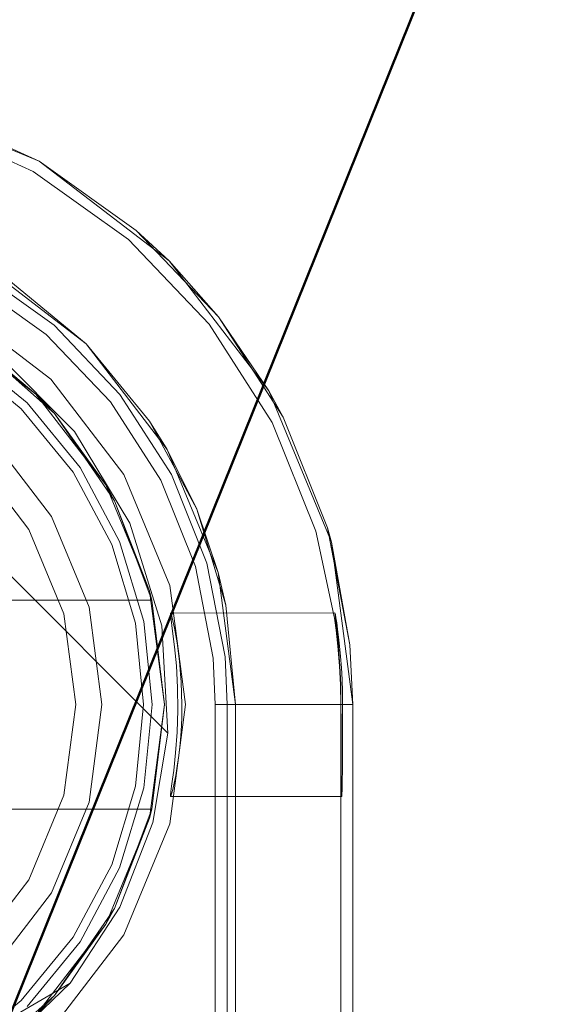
# Model space of a CAD drawing. Extents: x -620 to 300, y 62 to 1112.
# Tile 45 of 235: x -431.549 to -431.418, y 223.4 to 223.635. Entities that reach past the tile are written whole.
import ezdxf

# ---------------------------------------------------------------- set-up
doc = ezdxf.new("R2010")
doc.units = 0
doc.layers.get('0').update_dxf_attribs({"lineweight": 13})
doc.layers.add('ConnectionPoints', color=7, linetype='Continuous', lineweight=50)

# ---------------------------------------------------------------- blocks, each defined once
blk = doc.blocks.new('Blockreferenz-A06CPVJWL0')
at = {"color": 251, "linetype": 'ByBlock', "lineweight": -2, "ltscale": 0.13, "true_color": 0x636363}
for p, q in [((-431.54387, 223.6014), (-431.58004, 223.61638)), ((-431.57075, 223.61052), (-431.54531, 223.5989)), ((-431.5128, 223.57756), (-431.54387, 223.6014)), ((-431.54531, 223.5989), (-431.52252, 223.58268)), ((-431.52252, 223.58268), (-431.50322, 223.56244)), ((-431.62565, 223.57728), (-431.51308, 223.46471)), ((-431.62565, 223.57728), (-431.51308, 223.46471)), ((-431.48896, 223.5465), (-431.5128, 223.57756)), ((-431.56031, 223.57292), (-431.54217, 223.56001)), ((-431.54108, 223.54928), (-431.56387, 223.56676)), ((-431.50322, 223.56244), (-431.4881, 223.53891)), ((-431.54217, 223.56001), (-431.5268, 223.54389)), ((-431.53539, 223.53682), (-431.55354, 223.55497)), ((-431.5236, 223.5265), (-431.54108, 223.54928)), ((-431.47398, 223.51032), (-431.48896, 223.5465)), ((-431.5268, 223.54389), (-431.51477, 223.52516)), ((-431.4881, 223.53891), (-431.47771, 223.51294)), ((-431.52214, 223.51485), (-431.53539, 223.53682)), ((-431.51261, 223.49997), (-431.5236, 223.5265)), ((-431.51477, 223.52516), (-431.50649, 223.50449)), ((-431.51455, 223.49033), (-431.52214, 223.51485)), ((-431.47771, 223.51294), (-431.4732, 223.49213)), ((-431.46887, 223.4715), (-431.47398, 223.51032)), ((-431.50649, 223.50449), (-431.50228, 223.48263)), ((-431.50887, 223.4715), (-431.51261, 223.49997)), ((-431.51238, 223.49339), (-431.51247, 223.49324)), ((-431.51247, 223.49324), (-431.5123, 223.49178)), ((-431.47312, 223.49345), (-431.51238, 223.49339)), ((-431.51238, 223.49339), (-431.51203, 223.49222)), ((-431.5123, 223.49178), (-431.51193, 223.48908)), ((-431.51203, 223.49222), (-431.51148, 223.4898)), ((-431.4732, 223.49213), (-431.47283, 223.48933)), ((-431.47314, 223.49343), (-431.47312, 223.49345)), ((-431.4731, 223.493), (-431.47314, 223.49343)), ((-431.47303, 223.49306), (-431.47312, 223.49345)), ((-431.47301, 223.49216), (-431.4731, 223.493)), ((-431.47289, 223.49226), (-431.47303, 223.49306)), ((-431.47286, 223.49093), (-431.47301, 223.49216)), ((-431.4727, 223.49108), (-431.47289, 223.49226)), ((-431.51308, 223.46471), (-431.51455, 223.49033)), ((-431.51193, 223.48908), (-431.51147, 223.48534)), ((-431.51148, 223.4898), (-431.51085, 223.48629)), ((-431.47268, 223.48935), (-431.47286, 223.49093)), ((-431.47283, 223.48933), (-431.47241, 223.48548)), ((-431.47248, 223.48952), (-431.4727, 223.49108)), ((-431.4723, 223.48549), (-431.47268, 223.48935)), ((-431.47224, 223.48763), (-431.47248, 223.48952)), ((-431.472, 223.48544), (-431.47224, 223.48763)), ((-431.51147, 223.48534), (-431.51104, 223.48076)), ((-431.51085, 223.48629), (-431.51027, 223.48189)), ((-431.47241, 223.48548), (-431.47204, 223.48073)), ((-431.47217, 223.48392), (-431.4723, 223.48549)), ((-431.47177, 223.48299), (-431.472, 223.48544)), ((-431.50228, 223.48263), (-431.50175, 223.4715)), ((-431.47195, 223.48074), (-431.47217, 223.48392)), ((-431.47157, 223.48031), (-431.47177, 223.48299)), ((-431.51104, 223.48076), (-431.51076, 223.47561)), ((-431.51027, 223.48189), (-431.50986, 223.47687)), ((-431.47204, 223.48073), (-431.47182, 223.47624)), ((-431.47175, 223.47624), (-431.47195, 223.48074)), ((-431.47142, 223.47747), (-431.47157, 223.48031)), ((-431.47133, 223.47452), (-431.47142, 223.47747)), ((-431.51076, 223.47561), (-431.5107, 223.47021)), ((-431.50986, 223.47687), (-431.50971, 223.4715)), ((-431.47182, 223.47624), (-431.47175, 223.4715)), ((-431.47168, 223.4715), (-431.47175, 223.47624)), ((-431.47129, 223.4715), (-431.47133, 223.47452)), ((-431.51261, 223.44303), (-431.50887, 223.4715)), ((-431.5107, 223.47021), (-431.51087, 223.46489)), ((-431.50971, 223.4715), (-431.50976, 223.46828)), ((-431.50175, 223.4715), (-431.49898, 223.4715)), ((-431.50175, 223.4715), (-431.50175, 220.1715)), ((-431.49898, 223.4715), (-431.49354, 223.4715)), ((-431.49354, 223.4715), (-431.48837, 223.4715)), ((-431.48837, 223.4715), (-431.48367, 223.4715)), ((-431.48367, 223.4715), (-431.47958, 223.4715)), ((-431.47958, 223.4715), (-431.47624, 223.4715)), ((-431.47624, 223.4715), (-431.47377, 223.4715)), ((-431.47377, 223.4715), (-431.47226, 223.4715)), ((-431.47226, 223.4715), (-431.47175, 223.4715)), ((-431.47175, 223.4715), (-431.47168, 223.4715)), ((-431.47175, 223.4715), (-431.47175, 223.4672)), ((-431.47167, 223.4672), (-431.47168, 223.4715)), ((-431.4713, 223.4672), (-431.47129, 223.4715)), ((-431.47129, 223.4715), (-431.46887, 223.4715)), ((-431.46887, 220.1715), (-431.46887, 223.4715)), ((-431.50976, 223.46828), (-431.50992, 223.46513)), ((-431.47175, 223.4672), (-431.47175, 223.46308)), ((-431.47166, 223.46308), (-431.47167, 223.4672)), ((-431.47131, 223.46308), (-431.4713, 223.4672)), ((-431.51308, 223.46471), (-431.51668, 223.44331)), ((-431.51668, 223.44331), (-431.51308, 223.46471)), ((-431.51308, 223.46471), (-431.51308, 223.46471)), ((-431.51087, 223.46489), (-431.51123, 223.45998)), ((-431.50992, 223.46513), (-431.51016, 223.46212)), ((-431.51016, 223.46212), (-431.51047, 223.45932)), ((-431.47175, 223.46308), (-431.47175, 223.45927)), ((-431.47165, 223.46144), (-431.47166, 223.46308)), ((-431.47164, 223.45927), (-431.47165, 223.46144)), ((-431.47132, 223.45927), (-431.47131, 223.46308)), ((-431.51123, 223.45998), (-431.51169, 223.45575)), ((-431.51047, 223.45932), (-431.51083, 223.45678)), ((-431.47175, 223.45927), (-431.47175, 223.45594)), ((-431.47162, 223.45594), (-431.47164, 223.45927)), ((-431.47135, 223.45594), (-431.47132, 223.45927)), ((-431.51083, 223.45678), (-431.51121, 223.45456)), ((-431.51169, 223.45575), (-431.51196, 223.45367)), ((-431.51121, 223.45456), (-431.51158, 223.4527)), ((-431.47175, 223.45594), (-431.47175, 223.4532)), ((-431.47159, 223.4532), (-431.47162, 223.45594)), ((-431.47138, 223.4532), (-431.47135, 223.45594)), ((-431.5122, 223.45197), (-431.51237, 223.4507)), ((-431.51196, 223.45367), (-431.5122, 223.45197)), ((-431.51158, 223.4527), (-431.51191, 223.45123)), ((-431.47175, 223.4532), (-431.47175, 223.45117)), ((-431.47156, 223.45117), (-431.47159, 223.4532)), ((-431.47141, 223.45117), (-431.47138, 223.4532)), ((-431.51246, 223.44988), (-431.51247, 223.44951)), ((-431.51237, 223.44962), (-431.51247, 223.44951)), ((-431.51247, 223.44951), (-431.47148, 223.4495)), ((-431.51237, 223.4507), (-431.51246, 223.44988)), ((-431.51218, 223.4502), (-431.51237, 223.44962)), ((-431.51191, 223.45123), (-431.51218, 223.4502)), ((-431.47175, 223.45117), (-431.47175, 220.1935)), ((-431.47152, 223.44992), (-431.47156, 223.45117)), ((-431.47148, 223.4495), (-431.47152, 223.44992)), ((-431.47148, 223.4495), (-431.47145, 223.44992)), ((-431.47145, 223.44992), (-431.47141, 223.45117)), ((-431.51668, 223.44331), (-431.52456, 223.42309)), ((-431.52456, 223.42309), (-431.51668, 223.44331)), ((-431.5236, 223.4165), (-431.51261, 223.44303)), ((-431.52456, 223.42309), (-431.5364, 223.4049)), ((-431.5364, 223.4049), (-431.52456, 223.42309)), ((-431.54108, 223.39371), (-431.5236, 223.4165)), ((-431.5364, 223.4049), (-431.56807, 223.3865)), ((-431.5364, 223.4049), (-431.56807, 223.3865)), ((-431.55612, 223.38606), (-431.5364, 223.4049)), ((-431.5364, 223.4049), (-431.5364, 223.4049))]:
    blk.add_line(p, q, dxfattribs=at)
blk = doc.blocks.new('Blockreferenz-A06CPVJYL0')
at = {"color": 0, "linetype": 'ByBlock', "lineweight": -2, "ltscale": 0.13}
for p, q in [((-431.56637, 223.56243), (-431.54462, 223.54574)), ((-431.54462, 223.54574), (-431.56637, 223.56243)), ((-431.55917, 223.55787), (-431.54022, 223.54106)), ((-431.54462, 223.54574), (-431.55917, 223.55787)), ((-431.54462, 223.54574), (-431.55917, 223.55787)), ((-431.54022, 223.54106), (-431.55917, 223.55787)), ((-431.54022, 223.54106), (-431.54462, 223.54574)), ((-431.54022, 223.54106), (-431.54462, 223.54574)), ((-431.54462, 223.54574), (-431.52793, 223.524)), ((-431.52793, 223.524), (-431.54462, 223.54574)), ((-431.52793, 223.524), (-431.54022, 223.54106)), ((-431.54022, 223.54106), (-431.52584, 223.5202)), ((-431.52793, 223.524), (-431.54022, 223.54106)), ((-431.52584, 223.5202), (-431.54022, 223.54106)), ((-431.52584, 223.5202), (-431.52793, 223.524)), ((-431.52793, 223.524), (-431.51744, 223.49867)), ((-431.52584, 223.5202), (-431.52793, 223.524)), ((-431.51744, 223.49867), (-431.52793, 223.524)), ((-431.51744, 223.49867), (-431.52584, 223.5202)), ((-431.52584, 223.5202), (-431.51689, 223.4965)), ((-431.51744, 223.49867), (-431.52584, 223.5202)), ((-431.51689, 223.4965), (-431.52584, 223.5202)), ((-431.51689, 223.4965), (-431.51744, 223.49867)), ((-431.51689, 223.4965), (-431.51744, 223.49867)), ((-431.51744, 223.49867), (-431.51387, 223.4715)), ((-431.51387, 223.4715), (-431.51744, 223.49867)), ((-431.55348, 223.4965), (-431.51689, 223.4965)), ((-431.55348, 223.4965), (-431.51689, 223.4965)), ((-431.51387, 223.4715), (-431.51689, 223.4965)), ((-431.51689, 223.4965), (-431.51689, 223.4965)), ((-431.51387, 223.4715), (-431.51744, 223.44432)), ((-431.51744, 223.44432), (-431.51387, 223.4715)), ((-431.51689, 223.4465), (-431.51387, 223.4715)), ((-431.51689, 223.4465), (-431.55348, 223.4465)), ((-431.55348, 223.4465), (-431.51689, 223.4465)), ((-431.51744, 223.44432), (-431.52793, 223.419)), ((-431.52793, 223.419), (-431.51744, 223.44432)), ((-431.51689, 223.4465), (-431.52584, 223.4228)), ((-431.52584, 223.4228), (-431.51689, 223.4465)), ((-431.52584, 223.4228), (-431.51744, 223.44432)), ((-431.52584, 223.4228), (-431.51744, 223.44432)), ((-431.51744, 223.44432), (-431.51689, 223.4465)), ((-431.51744, 223.44432), (-431.51689, 223.4465)), ((-431.51689, 223.4465), (-431.51689, 223.4465)), ((-431.52584, 223.4228), (-431.54022, 223.40193)), ((-431.54022, 223.40193), (-431.52584, 223.4228)), ((-431.52793, 223.419), (-431.52584, 223.4228)), ((-431.52793, 223.419), (-431.52584, 223.4228)), ((-431.52793, 223.419), (-431.54462, 223.39725)), ((-431.54462, 223.39725), (-431.52793, 223.419)), ((-431.54022, 223.40193), (-431.52793, 223.419)), ((-431.54022, 223.40193), (-431.52793, 223.419)), ((-431.54022, 223.40193), (-431.55917, 223.38512)), ((-431.55917, 223.38512), (-431.54022, 223.40193)), ((-431.54462, 223.39725), (-431.54022, 223.40193)), ((-431.54462, 223.39725), (-431.54022, 223.40193))]:
    blk.add_line(p, q, dxfattribs=at)
blk = doc.blocks.new('Blockreferenz-A06CPVK4L0')
at = {"color": 9, "linetype": 'ByBlock', "lineweight": -2, "ltscale": 0.13, "true_color": 0xc1c9c4}
for p, q in [((-431.54387, 223.6014), (-431.58004, 223.61638)), ((-431.54387, 223.6014), (-431.56981, 223.61325)), ((-431.54387, 223.6014), (-431.56981, 223.61325)), ((-431.5128, 223.57756), (-431.54387, 223.6014)), ((-431.52064, 223.58486), (-431.54387, 223.6014)), ((-431.52064, 223.58486), (-431.54387, 223.6014)), ((-431.5128, 223.57756), (-431.52064, 223.58486)), ((-431.50096, 223.56422), (-431.52064, 223.58486)), ((-431.55787, 223.57715), (-431.5326, 223.55776)), ((-431.48896, 223.5465), (-431.5128, 223.57756)), ((-431.50096, 223.56422), (-431.5128, 223.57756)), ((-431.55887, 223.57542), (-431.54028, 223.56219)), ((-431.5326, 223.55776), (-431.55109, 223.57293)), ((-431.54028, 223.56219), (-431.52454, 223.54567)), ((-431.48896, 223.5465), (-431.50096, 223.56422)), ((-431.48554, 223.54023), (-431.50096, 223.56422)), ((-431.5326, 223.55776), (-431.51321, 223.5325)), ((-431.51743, 223.53928), (-431.5326, 223.55776)), ((-431.54674, 223.54362), (-431.5622, 223.55631)), ((-431.5622, 223.55631), (-431.54674, 223.54362)), ((-431.54816, 223.54221), (-431.56331, 223.55464)), ((-431.52454, 223.54567), (-431.51221, 223.52648)), ((-431.47398, 223.51032), (-431.48896, 223.5465)), ((-431.48554, 223.54023), (-431.48896, 223.5465)), ((-431.53406, 223.52816), (-431.54674, 223.54362)), ((-431.54674, 223.54362), (-431.53406, 223.52816)), ((-431.53572, 223.52705), (-431.54816, 223.54221)), ((-431.51743, 223.53928), (-431.50615, 223.51818)), ((-431.51321, 223.5325), (-431.51743, 223.53928)), ((-431.47494, 223.51376), (-431.48554, 223.54023)), ((-431.54092, 223.5165), (-431.55523, 223.53514)), ((-431.54092, 223.5165), (-431.55523, 223.53514)), ((-431.51321, 223.5325), (-431.50102, 223.50307)), ((-431.50615, 223.51818), (-431.51321, 223.5325)), ((-431.54633, 223.51338), (-431.55964, 223.53072)), ((-431.55964, 223.53072), (-431.54633, 223.51338)), ((-431.52648, 223.50976), (-431.53572, 223.52705)), ((-431.52463, 223.51053), (-431.53406, 223.52816)), ((-431.53406, 223.52816), (-431.52463, 223.51053)), ((-431.51221, 223.52648), (-431.50373, 223.5053)), ((-431.50615, 223.51818), (-431.49921, 223.4953)), ((-431.50102, 223.50307), (-431.50615, 223.51818)), ((-431.53193, 223.49479), (-431.54092, 223.5165)), ((-431.53193, 223.49479), (-431.54092, 223.5165)), ((-431.53796, 223.49317), (-431.54633, 223.51338)), ((-431.54633, 223.51338), (-431.53796, 223.49317)), ((-431.47398, 223.51032), (-431.47494, 223.51376)), ((-431.46955, 223.48575), (-431.47494, 223.51376)), ((-431.51883, 223.49139), (-431.52463, 223.51053)), ((-431.52463, 223.51053), (-431.51883, 223.49139)), ((-431.46887, 223.4715), (-431.47398, 223.51032)), ((-431.46955, 223.48575), (-431.47398, 223.51032)), ((-431.52079, 223.491), (-431.52648, 223.50976)), ((-431.50373, 223.5053), (-431.49941, 223.4829)), ((-431.50102, 223.50307), (-431.49687, 223.4715)), ((-431.49921, 223.4953), (-431.50102, 223.50307)), ((-431.52887, 223.4715), (-431.53193, 223.49479)), ((-431.52887, 223.4715), (-431.53193, 223.49479)), ((-431.49687, 223.4715), (-431.49921, 223.4953)), ((-431.53511, 223.4715), (-431.53796, 223.49317)), ((-431.53796, 223.49317), (-431.53511, 223.4715)), ((-431.51687, 223.4715), (-431.51883, 223.49139)), ((-431.51883, 223.49139), (-431.51687, 223.4715)), ((-431.51887, 223.4715), (-431.52079, 223.491)), ((-431.46887, 223.4715), (-431.46955, 223.48575)), ((-431.46887, 223.4715), (-431.46955, 223.48575)), ((-431.49941, 223.4829), (-431.49887, 223.4715)), ((-431.53796, 223.44982), (-431.53511, 223.4715)), ((-431.53511, 223.4715), (-431.53796, 223.44982)), ((-431.53193, 223.4482), (-431.52887, 223.4715)), ((-431.53193, 223.4482), (-431.52887, 223.4715)), ((-431.52079, 223.45199), (-431.51887, 223.4715)), ((-431.51883, 223.4516), (-431.51687, 223.4715)), ((-431.51687, 223.4715), (-431.51883, 223.4516)), ((-431.49887, 223.4715), (-431.49887, 222.1215)), ((-431.49887, 223.4715), (-431.4961, 223.4715)), ((-431.49687, 223.4715), (-431.49687, 220.1715)), ((-431.49687, 223.2955), (-431.49687, 223.4715)), ((-431.49687, 223.4715), (-431.49687, 223.4715)), ((-431.4961, 223.4715), (-431.49066, 223.4715)), ((-431.49066, 223.4715), (-431.48549, 223.4715)), ((-431.48549, 223.4715), (-431.48079, 223.4715)), ((-431.48079, 223.4715), (-431.4767, 223.4715)), ((-431.4767, 223.4715), (-431.47336, 223.4715)), ((-431.47336, 223.4715), (-431.47089, 223.4715)), ((-431.47089, 223.4715), (-431.46938, 223.4715)), ((-431.46938, 223.4715), (-431.46887, 223.4715)), ((-431.46887, 220.1715), (-431.46887, 223.4715)), ((-431.46887, 220.1715), (-431.46887, 223.4715)), ((-431.46887, 223.4715), (-431.46887, 223.4715)), ((-431.52648, 223.43323), (-431.52079, 223.45199)), ((-431.52463, 223.43246), (-431.51883, 223.4516)), ((-431.51883, 223.4516), (-431.52463, 223.43246)), ((-431.54633, 223.42962), (-431.53796, 223.44982)), ((-431.53796, 223.44982), (-431.54633, 223.42962)), ((-431.54092, 223.4265), (-431.53193, 223.4482)), ((-431.54092, 223.4265), (-431.53193, 223.4482)), ((-431.53572, 223.41594), (-431.52648, 223.43323)), ((-431.53406, 223.41483), (-431.52463, 223.43246)), ((-431.52463, 223.43246), (-431.53406, 223.41483)), ((-431.55964, 223.41227), (-431.54633, 223.42962)), ((-431.54633, 223.42962), (-431.55964, 223.41227)), ((-431.55523, 223.40786), (-431.54092, 223.4265)), ((-431.55523, 223.40786), (-431.54092, 223.4265)), ((-431.54816, 223.40078), (-431.53572, 223.41594)), ((-431.54674, 223.39937), (-431.53406, 223.41483)), ((-431.53406, 223.41483), (-431.54674, 223.39937)), ((-431.56331, 223.38835), (-431.54816, 223.40078))]:
    blk.add_line(p, q, dxfattribs=at)
blk = doc.blocks.new('Bauteilbeschriftung-A06CPVKKL0')
at = {"color": 0, "linetype": 'ByBlock', "lineweight": -2, "ltscale": 0.5}
blk.add_line((-430.51778, 225.96279), (-431.59824, 223.27962), dxfattribs=at)

msp = doc.modelspace()

# ---------------------------------------------------------------- block references
at = {"ltscale": 0.13}
for name in ['Blockreferenz-A06CPVJWL0', 'Blockreferenz-A06CPVK4L0', 'Blockreferenz-A06CPVJYL0']:
    msp.add_blockref(name, (0, 0), dxfattribs=at)
at = {"layer": 'ConnectionPoints', "ltscale": 0.5}
msp.add_blockref('Bauteilbeschriftung-A06CPVKKL0', (0, 0), dxfattribs=at)

doc.saveas('drawing.dxf')
